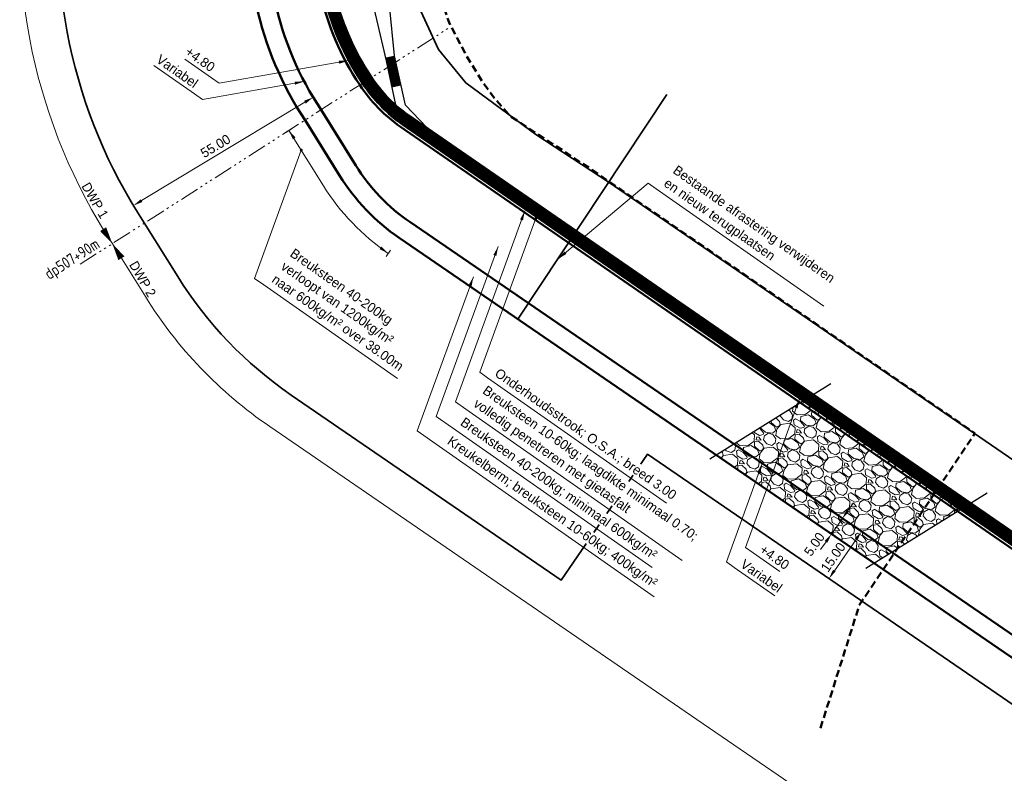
# Model space of a CAD drawing. Header units: metres. Extents: x -128301 to 77274, y 393138 to 412865.
# Tile 2 of 12: x 69750 to 70008, y 407775 to 407972. Entities that reach past the tile are written whole.
import ezdxf
from ezdxf.enums import TextEntityAlignment as Align

# ---------------------------------------------------------------- set-up
doc = ezdxf.new("R2010")
doc.units = ezdxf.units.M
for name, pattern in [('HIDDEN', [0.375, 0.25, -0.125]), ('ONDERHOUDSSTROOK', [28, 8, -20]), ('SECTIEGRENS', [10.5, 5, -1, 0.5, -1, 0.5, -1, 0.5, -1])]:
    doc.linetypes.add(name, pattern=pattern)
doc.layers.add('BS-datatransport_KPN', color=7, linetype='HIDDEN', lineweight=50, true_color=0x69bd45)
for name, color, linetype, lineweight in [('maatvoering-leadr', 7, 'Continuous', 30), ('maatvoering-lin', 7, 'Continuous', 30), ('sn-arcering_kreukelberm', 253, 'Continuous', 0), ('sn-arcering_overlaging', 126, 'Continuous', 9), ('TL-2.5mm Tekst', 7, 'Continuous', 25), ('TM-Glooiing', 4, 'Continuous', 50), ('TM-Invloedsgebied', 1, 'Continuous', 18), ('TM-invloedsgrens', 6, 'SECTIEGRENS', 20), ('TM-Kreukelberm', 43, 'Continuous', 50), ('TM-Maatlijnen', 1, 'Continuous', 13), ('TM-Materiaalscheiding', 3, 'HIDDEN', 35), ('TM-onderhoudsweg', 3, 'Continuous', 35), ('TM-Raster', 41, 'RASTER', 35), ('TM-Werkgrens', 62, 'PBZ-WERKGRENS', 35)]:
    doc.layers.add(name, color=color, linetype=linetype, lineweight=lineweight)
doc.layers.add('sn-arcrand', color=7, linetype='Continuous', plot=False)
doc.styles.add('GM25mm', font='StagCAD.ttf', dxfattribs={"width": 0.96, "height": 2.5})
doc.styles.add('ISO', font='isocp.shx', dxfattribs={"height": 2.5})
doc.styles.add('StagCAD', font='StagCAD.ttf')
doc.linetypes.add('PBZ-WERKGRENS', pattern='A,5.5,-1.05,["O",StagCAD,S=2,R=0,X=0,Y=-1],-3.45', length=10)
doc.linetypes.add('RASTER', pattern='A,3,-2,[200,RASTER,S=0.75,R=0,X=0,Y=0],-2,3', length=10)
doc.dimstyles.new('GM-maatvoering', dxfattribs={"dimtxt": 2.5, "dimasz": 2.5, "dimexe": 1, "dimexo": 0, "dimgap": 1, "dimtad": 1, "dimrnd": 0.001, "dimzin": 1, "dimdsep": 46, "dimtxsty": 'StagCAD', "dimcen": 0.09, "dimclrd": 1, "dimclre": 1, "dimclrt": 7, "dimazin": 0, "dimtfac": 1, "dimtix": 1, "dimtmove": 0, "dimatfit": 3, "dimfxl": 1, "dimfxlon": 1, "dimtvp": 0.83, "dimtolj": 1, "dimtzin": 0, "dimlwd": 15, "dimlwe": 15, "dimarcsym": 0})
doc.dimstyles.new('leader 1_1000', dxfattribs={"dimtxt": 2.5, "dimasz": 3, "dimexe": 0, "dimexo": 0, "dimgap": 1, "dimtad": 1, "dimrnd": 0.001, "dimzin": 1, "dimdsep": 46, "dimtxsty": 'StagCAD', "dimblk1": 'RAD_PIJL', "dimblk2": 'RAD_PIJL', "dimsah": 1, "dimcen": 0.09, "dimse1": 1, "dimse2": 1, "dimclrd": 1, "dimclre": 1, "dimclrt": 7, "dimazin": 0, "dimtfac": 1, "dimtix": 1, "dimtmove": 0, "dimatfit": 0, "dimfxl": 1, "dimtvp": 0.83, "dimtolj": 1, "dimtzin": 0, "dimlwd": 15, "dimarcsym": 0})

# ---------------------------------------------------------------- blocks, each defined once
blk = doc.blocks.new('*U19')
at = {"layer": 'TM-invloedsgrens', "flags": 128}
blk.add_lwpolyline([(-10, 0), (0, 0), (105, 0)], dxfattribs=at)
at = {"layer": 'TM-invloedsgrens', "color": 3, "lineweight": 35, "style": 'ISO', "width": 0.9}
blk.add_attdef('METRSCH-ZL', text='', height=3, dxfattribs=at).set_placement((-3, 0), align=Align.BOTTOM_RIGHT)
blk = doc.blocks.new('ppuntje')
blk.add_lwpolyline([(0, 0, 0, 1.25, 0), (3, 0, 2, 2, 0)], format="xyseb")
blk = doc.blocks.new('*D27')
at = {"layer": 'Defpoints', "color": 0, "transparency": 16777216}
blk.add_point((69970.77, 407837.98), dxfattribs=at)
blk.add_point((69970.77, 407837.98), dxfattribs=at)
at = {"layer": 'maatvoering-lin', "color": 1, "lineweight": 15, "transparency": 16777216}
for p, q in [((69970.77, 407837.98), (69969.95, 407838.55)), ((69963.65, 407827.7), (69969.35, 407835.92)), ((69962.23, 407825.65), (69961.4, 407826.22))]:
    blk.add_line(p, q, dxfattribs=at)
at = {"layer": 'maatvoering-lin', "color": 1, "transparency": 16777216}
blk.add_solid([(69969, 407836.16), (69969.69, 407835.69), (69970.77, 407837.98)], dxfattribs=at)
at = {"layer": 'maatvoering-lin', "color": 7, "transparency": 16777216, "insert": (69963.36, 407831.23), "char_height": 2.5, "attachment_point": 5, "rotation": 55.2667, "style": 'StagCAD', "bg_fill": 3, "box_fill_scale": 1.1, "bg_fill_color": 256, "bg_fill_true_color": 13158600, "bg_fill_transparency": 0}
blk.add_mtext('\\A1;15.00', dxfattribs=at)
at = {"layer": 'Defpoints', "color": 0, "transparency": 16777216}
blk.add_point((69962.23, 407825.65), dxfattribs=at)
at = {"layer": 'maatvoering-lin', "color": 1, "transparency": 16777216}
blk.add_solid([(69963.31, 407827.94), (69963.99, 407827.47), (69962.23, 407825.65)], dxfattribs=at)
blk = doc.blocks.new('RAD_PIJL')
at = {"color": 1, "linetype": 'Continuous'}
blk.add_solid([(-2.828, -0.75), (-2.828, 0.75), (0, 0)], dxfattribs=at)
blk = doc.blocks.new('*D41')
at = {"layer": 'Defpoints', "color": 0, "transparency": 16777216}
for p in [(69965.76, 407841.41), (69965.82, 407841.37)]:
    blk.add_point(p, dxfattribs=at)
at = {"layer": 'maatvoering-lin', "color": 1, "lineweight": 15, "transparency": 16777216}
for p, q in [((69967.2, 407843.46), (69968.63, 407845.5)), ((69965.82, 407841.37), (69964.95, 407841.98)), ((69962.95, 407837.27), (69962.08, 407837.89)), ((69961.46, 407835.26), (69960.03, 407833.22))]:
    blk.add_line(p, q, dxfattribs=at)
at = {"layer": 'maatvoering-lin', "color": 1, "transparency": 16777216}
blk.add_solid([(69966.86, 407843.69), (69967.54, 407843.22), (69965.76, 407841.41)], dxfattribs=at)
at = {"layer": 'maatvoering-lin', "color": 7, "transparency": 16777216, "insert": (69958.42, 407834.64), "char_height": 2.5, "attachment_point": 5, "rotation": 55.0001, "style": 'StagCAD', "bg_fill": 3, "box_fill_scale": 1.1, "bg_fill_color": 256, "bg_fill_true_color": 13158600, "bg_fill_transparency": 0}
blk.add_mtext('\\A1;5.00', dxfattribs=at)
at = {"layer": 'Defpoints', "color": 0, "transparency": 16777216}
blk.add_point((69962.95, 407837.27), dxfattribs=at)
at = {"layer": 'maatvoering-lin', "color": 1, "lineweight": 15, "transparency": 16777216}
blk.add_line((69962.9, 407837.31), (69965.76, 407841.41), dxfattribs=at)
at = {"layer": 'maatvoering-lin', "color": 1, "transparency": 16777216}
blk.add_solid([(69961.12, 407835.5), (69961.8, 407835.03), (69962.9, 407837.31)], dxfattribs=at)
blk = doc.blocks.new('*D43')
at = {"layer": 'Defpoints', "color": 0, "transparency": 16777216}
for p in [(69827.01, 407951.79), (69827.01, 407951.79), (69779.9, 407923.41)]:
    blk.add_point(p, dxfattribs=at)
at = {"layer": 'maatvoering-lin', "color": 1, "lineweight": 15, "transparency": 16777216}
for p, q in [((69827.01, 407951.79), (69826.49, 407952.65)), ((69782.04, 407924.7), (69824.87, 407950.5)), ((69779.9, 407923.41), (69779.38, 407924.27))]:
    blk.add_line(p, q, dxfattribs=at)
at = {"layer": 'maatvoering-lin', "color": 1, "transparency": 16777216}
for points in [[(69824.65, 407950.86), (69825.08, 407950.14), (69827.01, 407951.79)], [(69781.83, 407925.06), (69782.26, 407924.34), (69779.9, 407923.41)]]:
    blk.add_solid(points, dxfattribs=at)
at = {"layer": 'maatvoering-lin', "color": 7, "transparency": 16777216, "insert": (69801.42, 407939), "char_height": 2.5, "attachment_point": 5, "rotation": 31.0674, "style": 'StagCAD', "bg_fill": 3, "box_fill_scale": 1.1, "bg_fill_color": 256, "bg_fill_true_color": 13158600, "bg_fill_transparency": 0}
blk.add_mtext('\\A1;55.00', dxfattribs=at)

msp = doc.modelspace()

# ---------------------------------------------------------------- hatches: boundary and pattern name
at = {"layer": 'sn-arcering_kreukelberm'}
h = msp.add_hatch(dxfattribs=at)
h.set_pattern_fill('GRAVEL', color=256, scale=0.3, style=0)
h.set_pattern_definition([(193.01279, (69619.07284, 407570.60876), (-89.2713806, -21.2122276), [1.02516, -101.49145]), (149.96974, (69618.074, 407570.37792), (79.2739156, -46.20589039), [1.75921, -174.16215]), (97.51045, (69616.55094, 407571.25834), (14.34220892, -112.3678488), [1.24044, -122.80417]), (232.27369, (69613.02392, 407571.4024), (93.6549875, 120.4681191), [1.60201, -158.59931]), (257.83365, (69612.04367, 407570.1353), (21.23813645, 96.75652516), [1.5709, -155.51942]), (322.27369, (69611.7126, 407568.5997), (-120.4681191, 93.6549875), [1.60201, -158.59931]), (2.69424, (69612.9797, 407567.61943), (-124.85172596, -5.600904), [2.11858, -209.73935]), (37.25533, (69615.09593, 407567.719), (139.84792384, 106.72808158), [2.00016, -198.01577]), (86.429566, (69616.68795, 407568.92985), (6.88297315, 116.11042107), [1.60744, -159.13664]), (140.23636, (69616.78806, 407570.53417), (64.2906719, -54.3191155), [1.83514, -89.92181]), (187.39744, (69615.3774, 407571.70796), (-122.98043982, -16.21349502), [2.37323, -234.95032]), (103.81407, (69619.1597, 407567.01304), (-17.4696554, 68.0461986), [0.81001, -80.1917]), (136.46923, (69618.96632, 407567.79963), (72.40389663, -69.30235893), [1.54105, -152.56392]), (190, (69617.849, 407568.861), (-4.37065, -6.24194), [1.07763, -9.69868]), (168.1986, (69617.9366, 407569.916), (39.9509978, -9.369385), [0.58032, -57.45187]), (256.8014, (69617.3685, 407570.0347), (6.8700188, 23.096468), [0.8207, -40.21426]), (355.96376, (69617.1812, 407569.2357), (27.4671206, -0.6280802), [1.33296, -43.09889]), (126.56505, (69618.5108, 407569.1418), (8.113225, -14.983243), [0.96386, -23.1327]), (341.38954, (69613.7482, 407572.56966), (75.5313431, -24.9807087), [1.35026, -133.67648]), (35.34618, (69615.0279, 407572.13875), (-73.0449312, -51.17871457), [1.1328, -112.14665]), (258.1986, (69619.3849, 407570.3902), (9.369385, 39.9509978), [1.16064, -56.87155]), (308.61046, (69619.14756, 407569.2541), (-49.30742844, 62.43234018), [1.35026, -133.67648]), (304.44395, (69611.0384, 407568.6997), (-22.468388, 34.3371394), [1.30211, -63.8032]), (259.77514, (69611.7749, 407567.62584), (16.86748396, 90.5145866), [1.09102, -108.01078]), (31.8014, (69615.0767, 407564.1046), (34.3371394, 22.468388), [1.16064, -56.87155]), (342.35402, (69616.0631, 407564.7162), (-98.6278113, 31.85072747), [1.27735, -126.45713]), (34.44395, (69612.01815, 407566.2462), (-34.3371394, -22.468388), [0.65105, -64.45426]), (66.30993, (69614.7022, 407564.3668), (11.240671, 29.3384068), [0.38854, -38.46598]), (130.96376, (69614.8583, 407564.7226), (14.355163, -19.353896), [1.5709, -29.84716]), (151.00901, (69613.82844, 407565.90885), (66.79003822, -37.46458587), [1.4558, -144.124095]), (268.69007, (69616.7878, 407568.6739), (2.499366, 16.85453), [1.09897, -26.37533]), (318.15723, (69616.76267, 407567.5752), (97.37165093, -86.78496871), [1.91867, -189.94803]), (25.9454, (69618.19204, 407566.2953), (-55.5623214, -26.2109603), [0.78452, -77.66818]), (55, (69618.8975, 407566.6385), (-1.87129, 10.61259), [0.4572, -7.1628]), (85.25644, (69613.8347, 407566.1835), (-5.6268128, -61.1761798), [1.0586, -104.80182]), (13.01279, (69613.92227, 407567.2385), (89.2713806, 21.2122276), [2.05033, -100.46629]), (325, (69615.92, 407567.7), (10.61259, 1.87129), [1.9812, -5.6388]), (290.30485, (69617.54285, 407566.5638), (31.8248187, -87.40009448), [1.20483, -119.27795]), (219.0546, (69617.9609, 407565.4338), (-23.7245484, -20.5971019), [1.10949, -54.36495]), (172.645975, (69617.09938, 407564.7348), (-162.30335742, 20.6230107), [1.806435, -178.83739]), (140.42608, (69615.3078, 407564.96602), (-76.77454906, 63.06042036), [1.91109, -189.19754])])
h.paths.add_polyline_path([(69995.953, 407843.28), (69954.672, 407871.758), (69932.618, 407858.056), (69974.049, 407829.671)])
at = {"layer": 'sn-arcering_overlaging'}
h = msp.add_hatch(dxfattribs=at)
h.set_pattern_fill('NATUURST', color=256, scale=0.7, angle=-45, style=0, pattern_type=2)
h.set_pattern_definition([(280, (69601.242, 407941.536), (8.10919, -5.67812), [0.35, -0.35, 0.7, -5.6]), (280, (69601.1, 407944.354), (8.10919, -5.67812), [1.75, -5.25]), (280, (69601.384, 407944.76), (8.10919, -5.67812), [1.75, -5.25]), (280, (69603.6544, 407941.9614), (8.10919, -5.67812), [0.35, -6.65]), (280, (69603.736, 407945.53), (8.10919, -5.67812), [1.05, -5.95]), (280, (69604.081, 407945.5906), (8.10919, -5.67812), [1.05, -5.95]), (280, (69605.155, 407941.515), (8.10919, -5.67812), [2.1, -4.9]), (280, (69605.4386, 407941.9206), (8.10919, -5.67812), [2.1, -4.9]), (280, (69605.824, 407943.7656), (8.10919, -5.67812), [0.7, -6.3]), (280, (69606.2296, 407943.482), (8.10919, -5.67812), [0.35, -6.65]), (280, (69606.372, 407946.7054), (8.10919, -5.67812), [0.35, -0.35, 0.35, -5.95]), (10, (69604.993, 407946.462), (5.67812, 8.10919), [1.05, -5.95]), (10, (69602.641, 407945.692), (5.67812, 8.10919), [0.35, -0.7, 0.35, -0.7, 1.4, -3.5]), (10, (69606.899, 407945.732), (5.67812, 8.10919), [0.35, -6.65]), (10, (69603.979, 407944.151), (5.67812, 8.10919), [0.35, -6.65]), (10, (69605.763, 407944.11), (5.67812, 8.10919), [0.35, -6.65]), (10, (69602.0934, 407942.752), (5.67812, 8.10919), [0.7, -6.3]), (10, (69601.8095, 407942.347), (5.67812, 8.10919), [1.05, -5.95]), (10, (69606.0064, 407942.7315), (5.67812, 8.10919), [0.7, -0.35, 0.7, -5.25]), (10, (69603.999, 407942.022), (5.67812, 8.10919), [1.4, -5.6]), (10, (69604.06, 407941.6775), (5.67812, 8.10919), [0.7, -6.3]), (10, (69601.769, 407940.563), (5.67812, 8.10919), [1.4, -5.6]), (10, (69601.8294, 407940.218), (5.67812, 8.10919), [1.05, -5.95]), (325, (69601.688, 407943.0363), (6.893654, 1.21554), [0.49497, -9.40452]), (325, (69603.5937, 407942.306), (6.893654, 1.21554), [0.49497, -9.40452]), (325, (69604.7493, 407941.799), (6.893654, 1.21554), [0.49497, -9.40452]), (325, (69604.5878, 407946.746), (6.893654, 1.21554), [0.49497, -9.40452]), (325, (69606.088, 407946.3), (6.893654, 1.21554), [0.49497, -9.40452]), (325, (69602.8435, 407942.529), (6.893654, 1.21554), [0.98995, -8.90955]), (325, (69607.446, 407942.63), (6.893654, 1.21554), [0.98995, -8.90955]), (55, (69600.836, 407941.82), (-1.21554, 6.893654), [0.98995, -8.90955]), (55, (69601.2417, 407941.536), (-1.21554, 6.893654), [0.98995, -8.90955]), (55, (69603.1474, 407940.806), (-1.21554, 6.893654), [0.98995, -8.90955]), (55, (69605.378, 407942.2653), (-1.21554, 6.893654), [0.98995, -8.90955]), (55, (69605.4386, 407941.9206), (-1.21554, 6.893654), [0.98995, -8.90955]), (55, (69603.1274, 407942.9347), (-1.21554, 6.893654), [1.48492, -8.41457]), (55, (69603.208, 407940.461), (-1.21554, 6.893654), [1.48492, -8.41457]), (55, (69602.7827, 407942.874), (-1.21554, 6.893654), [1.9799, -7.9196]), (55, (69606.372, 407946.7054), (-1.21554, 6.893654), [1.9799, -7.9196]), (55, (69606.0273, 407946.6446), (-1.21554, 6.893654), [1.9799, -7.9196]), (55, (69602.2965, 407945.6314), (-1.21554, 6.893654), [0.49497, -9.40452]), (55, (69604.02, 407945.9352), (-1.21554, 6.893654), [0.49497, -9.40452]), (306.56505, (69601.3024, 407941.1913), (1.215537, -6.893654), [0.78262, -14.86985]), (306.56505, (69603.1274, 407942.9347), (1.215537, -6.893654), [0.78262, -14.86985]), (306.56505, (69602.8635, 407940.4003), (1.215537, -6.893654), [1.56525, -14.08723]), (306.56505, (69603.2082, 407940.461), (1.215537, -6.893654), [1.56525, -14.08723]), (343.43495, (69606.2903, 407943.137), (6.893654, 1.215537), [0.7826, -7.826, 1.5652, -5.478676]), (343.43495, (69602.925, 407946.0976), (6.893654, 1.215537), [0.78262, -14.86985]), (343.43495, (69600.35, 407944.5773), (6.893654, 1.215537), [0.78262, -14.86985]), (343.43495, (69602.986, 407945.753), (6.893654, 1.215537), [0.78262, -14.86985]), (343.43495, (69606.6958, 407942.853), (6.893654, 1.215537), [0.78262, -14.86985]), (343.43495, (69606.2903, 407943.137), (6.893654, 1.215537), [0.78262, -14.86985]), (343.43495, (69604.3238, 407944.2118), (6.893654, 1.215537), [1.56525, -14.08723]), (343.43495, (69604.263, 407944.5565), (6.893654, 1.215537), [1.56525, -14.08723]), (36.56505, (69604.0807, 407945.5906), (6.893654, 1.215537), [0.78262, -14.86985]), (36.56505, (69601.0393, 407944.699), (6.893654, 1.215537), [1.56525, -14.08723]), (36.56505, (69601.384, 407944.7597), (6.893654, 1.215537), [1.56525, -14.08723]), (73.43495, (69606.108, 407944.171), (-1.215537, 6.893654), [1.56525, -14.08723]), (73.43495, (69606.2296, 407943.4817), (-1.215537, 6.893654), [2.34787, -13.3046]), (325, (69600.3147, 407944.7775), (1.254698, 1.791895), [1.09375, -0.546875])])
h.paths.add_polyline_path([(69996.648, 407843.712), (69955.367, 407872.19), (69954.672, 407871.758), (69995.953, 407843.28)])

# ---------------------------------------------------------------- linework, layer by layer
at = {"layer": 'maatvoering-lin', "color": 1, "lineweight": 15}
for p, q in [((69821.521, 407943.641), (69819.837, 407942.561)), ((69847.28, 407911.675), (69846.152, 407910.024))]:
    msp.add_line(p, q, dxfattribs=at)
msp.add_lwpolyline([(69846.716, 407910.85, -0.1035835), (69829.706, 407928.615), (69820.679, 407943.101)], format="xyb", dxfattribs=at)
at = {"layer": 'maatvoering-lin', "color": 1}
for points in [[(69822.392, 407941.233), (69821.693, 407940.778), (69820.679, 407943.101)], [(69844.926, 407912.644), (69844.441, 407911.966), (69846.716, 407910.85)]]:
    msp.add_solid(points, dxfattribs=at)
at = {"layer": 'sn-arcrand'}
for points in [[(69930.975, 407857.035), (69962.735, 407876.768)], [(69971.933, 407828.357), (70003.692, 407848.089)]]:
    msp.add_lwpolyline(points, dxfattribs=at)
at = {"layer": 'TM-Glooiing'}
for points in [[(70099.854, 407749.539), (69852.368, 407919.099), (69852.368, 407919.099, -0.1035835), (69838.193, 407933.904), (69829.097, 407948.5, -0.1895051), (69816.184, 408007.708, -0.0546874), (69824.755, 408038.784, -0.0574864), (69891.254, 408162.493), (69999.115, 408317.455, 0.0162776), (70003.351, 408324.069), (70007.214, 408330.534, -0.0176811), (70011.114, 408336.548), (70047.44, 408387.813)], [(70006.839, 408295.822), (70006.173, 408296.168, -0.0878983), (69998.716, 408286.738), (69988.166, 408277.751, 0.0643733), (69979.595, 408268.301), (69901.152, 408155.603, 0.0574864), (69835.962, 408034.329, 0.0546874), (69828.091, 408005.788, 0.1903496), (69839.25, 407955.015, 0.0927691), (69849.954, 407943.998), (70902.287, 407218.042, 0.4488935), (71135.633, 407275.142), (71222.781, 407439.734), (71222.119, 407440.084)]]:
    msp.add_lwpolyline(points, format="xyb", dxfattribs=at)
at = {"layer": 'TM-Invloedsgebied'}
msp.add_lwpolyline([(69996.759, 408428.716), (69957.983, 408373.993, 0.0180004), (69951.461, 408363.949, 0.0006973), (69947.505, 408357.328, -0.0156861), (69945.629, 408354.392), (69837.905, 408199.627, 0.0574864), (69764.353, 408062.796, 0.0546874), (69752.013, 408018.053, 0.1871205), (69774.298, 407913.535), (69783.027, 407899.528, 0.1035835), (69815.63, 407865.477), (69927.641, 407788.735), (70063.033, 407695.974, -0.0081514)], format="xyb", dxfattribs=at)
at = {"layer": 'TM-Kreukelberm', "flags": 128}
msp.add_lwpolyline([(70097.022, 407745.419), (69849.542, 407914.975, -0.1035835), (69833.949, 407931.26), (69824.889, 407945.8, -0.1892406), (69811.248, 408008.503, -0.0546874), (69820.109, 408040.631, -0.0574864), (69887.15, 408165.35), (69994.989, 408320.28, 0.0163147), (69999.055, 408326.627, -0.0006973), (70002.925, 408333.104, -0.0177157), (70007.026, 408339.427), (70045.563, 408393.813)], format="xyb", dxfattribs=at)
at = {"layer": 'TM-Materiaalscheiding', "linetype": 'Continuous', "lineweight": 25}
for points in [[(69856.636, 407943.945), (69856.824, 407943.875), (69851.226, 407949.689), (69848.323, 407962.682), (69847.005, 407975.892), (69845.293, 407979.777), (69839.646, 407992.081), (69834.955, 408003.776), (69832.964, 408011.481)], [(69831.566, 408003.675), (69838.049, 407988.14), (69842.116, 407978.586), (69843.623, 407972.164), (69846.195, 407961.342), (69848.622, 407949.851)]]:
    msp.add_lwpolyline(points, dxfattribs=at)
at = {"layer": 'TM-onderhoudsweg'}
msp.add_lwpolyline([(70006.839, 408295.822, -0.088549), (69999.208, 408286.173), (69988.652, 408277.18, 0.0643733), (69980.211, 408267.873), (69901.767, 408155.175, 0.0574864), (69836.659, 408034.052, 0.0546874), (69828.831, 408005.669, 0.1903674), (69839.875, 407955.43, 0.0927691), (69850.387, 407944.611), (70902.713, 407218.659, 0.4488935), (71134.971, 407275.493), (71222.119, 407440.084)], format="xyb", dxfattribs=at)
at = {"layer": 'TM-onderhoudsweg', "linetype": 'ONDERHOUDSSTROOK', "const_width": 3, "flags": 128}
msp.add_lwpolyline([(69999.01, 408284.033), (69990.52, 408276.8, 0.0634403), (69982.171, 408268.063), (69902.998, 408154.318, 0.0574864), (69838.053, 408033.498, 0.0546874), (69830.312, 408005.43, 0.1904233), (69841.128, 407956.255, 0.0927886), (69851.259, 407945.832), (70903.565, 407219.894, 0.4488907), (71133.644, 407276.193), (71220.794, 407440.786, 0.1548687), (71222.253, 407448.821), (71220.22, 407464.664)], format="xyb", dxfattribs=at)
at = {"layer": 'TM-onderhoudsweg', "flags": 128}
msp.add_lwpolyline([(70001.63, 408282.179, 0.6225669), (69999.983, 408282.891), (69990.597, 408274.896, 0.0643733), (69982.673, 408266.159), (69904.23, 408153.461, 0.0574864), (69839.447, 408032.944, 0.0546874), (69831.793, 408005.191, 0.1904428), (69842.374, 407957.089, 0.0927691), (69852.117, 407947.062), (70904.417, 407221.129, 0.4488907), (71132.319, 407276.895), (71219.468, 407441.488, 0.1548687), (71220.765, 407448.631), (71218.732, 407464.473, 0.7316656), (71216.857, 407464.814)], format="xyb", dxfattribs=at)
at = {"layer": 'TM-onderhoudsweg', "linetype": 'ONDERHOUDSSTROOK', "const_width": 2.4, "flags": 128}
msp.add_lwpolyline([(69848.893, 407954.626), (69847.148, 407962.434)], dxfattribs=at)
at = {"layer": 'TM-Raster', "flags": 128}
msp.add_lwpolyline([(69880.695, 407893.631), (69919.775, 407952.511)], dxfattribs=at)
at = {"layer": 'TM-Werkgrens', "flags": 128}
msp.add_lwpolyline([(71162.257, 407390.857), (71189.136, 407430.916), (71205.603, 407455.512), (71223.742, 407490.917), (71225.247, 407494.8), (71224.71, 407500.066), (71222.979, 407503.974), (71217.31, 407510.048), (71217.529, 407510.609), (71252.771, 407496.875), (71252.267, 407495.582), (71243.852, 407497.303), (71237.968, 407496.113), (71233.786, 407493.15), (71230.141, 407487.746), (71223.434, 407475.09, 0.1549574), (71222.243, 407468.539), (71224.733, 407449.14, -0.0308563), (71224.863, 407447.171), (71227.491, 407451.635), (71238.276, 407460.665), (71249.645, 407466.861), (71265.163, 407470.161), (71279.878, 407469.053), (71288.945, 407465.991), (71303.724, 407461.174), (71312.121, 407457.345), (71337.348, 407444.303), (71382.762, 407421.927), (71427.006, 407400.583), (71472.454, 407377.933), (71516.14, 407355.093), (71542.827, 407340.616), (71521.792, 407301.134), (71507.701, 407308.724), (71269.273, 407435.286, 0.0301995), (71268.444, 407435.119, 0.0219435), (71264.081, 407433.817, 0.0262777), (71250.855, 407429.133, 0.0601679), (71247.862, 407427.306, 0.0981375), (71247.341, 407426.678), (71164.2, 407260.287, -0.2267265), (71031.368, 407160.654, -0.0817916), (70975.038, 407159.16, -0.0629398), (70920.372, 407173.632, -0.0559891), (70871.38, 407199.857), (70801.436, 407248.109, 0.0126353), (70794.305, 407252.718, -0.0009661), (70786.337, 407257.609, -0.0146734), (70777.819, 407263.212), (70634.957, 407364.235, 0.0239895), (70629.281, 407367.784, 0.0007221), (70622.144, 407371.772, -0.0228784), (70613.956, 407376.835), (70470.149, 407476.658, 0.001133), (70462.893, 407481.667, 0.0003141), (70455.579, 407486.685, -0.0005047), (70448.227, 407491.734), (70304.075, 407590.993, -0.0058025), (70290.507, 407600.614, 0.000797), (70277.368, 407610.13, 0.0073842), (70264.415, 407619.191), (70119.333, 407717.058, -0.0094545), (70109.503, 407724.005, -0.0006019), (70100.256, 407730.823, 0.0082153), (70091.358, 407737.178), (69914.654, 407858.243), (69892.046, 407825.245), (69821.282, 407873.727, -0.1035835), (69791.514, 407904.816), (69782.724, 407918.922, -0.1873365), (69761.886, 408016.464, -0.003665), (69762.381, 408019.396), (69801.773, 408012.45, -0.0510093), (69810.816, 408044.325, -0.0574864), (69878.942, 408171.062), (69986.765, 408325.969, 0.0162489), (69990.464, 408331.744, -0.0006973), (69994.348, 408338.245, -0.0177781), (69998.851, 408345.186), (70039.22, 408402.158), (70048.401, 408404.989), (70044.827, 408416.578), (70030.394, 408462.62), (70037.911, 408464.913), (70052.276, 408418.473), (70059.591, 408395.348), (70060.963, 408384.974), (70060.221, 408375.153), (70057.15, 408365.127), (70052.79, 408357.697), (70046.177, 408348.288), (70029.723, 408325.097), (70019.981, 408310.112), (70011.473, 408293.427), (70005.572, 408277.296), (70001.635, 408267.689), (69993.517, 408252.307), (69978.975, 408230.661), (69967.754, 408214.831), (69938.801, 408173.476), (69909.99, 408131.875), (69884.923, 408089.804), (69863.007, 408045.362), (69854.218, 408024.876), (69851.102, 408014.575), (69849.557, 408001.343), (69851.075, 407986.063), (69853.748, 407977.665), (69859.861, 407964.34), (69867.019, 407955.573), (69885.415, 407942.012), (69904.614, 407929.44), (69946.753, 407900.575), (69991.178, 407869.925), (70033.254, 407841.125), (70073.065, 407813.511), (70114.251, 407785.485), (70131.1, 407773.592), (70170.261, 407746.414), (70208.121, 407720.722), (70247.489, 407693.283), (70288.264, 407665.229), (70327.308, 407638.245), (70376.081, 407604.565), (70415.939, 407577.232), (70456.537, 407549.108), (70496.793, 407521.158), (70536.244, 407494.221), (70576.224, 407466.686), (70615.991, 407438.805), (70640.71, 407422.189), (70680.973, 407394.664), (70720.325, 407367.491), (70759.705, 407339.951), (70800.978, 407311.7), (70842.752, 407282.487), (70882.687, 407254.819), (70912.77, 407234.704), (70912.824, 407234.755), (70920.975, 407229.263), (70923.516, 407227.656), (70936.68, 407221.181), (70939.889, 407219.867), (70948.979, 407216.938), (70961.662, 407214.253), (70977.057, 407212.017), (70983.254, 407211.56), (71006.489, 407212.832), (71028.171, 407217.78), (71048.638, 407226.263), (71067.745, 407238.417), (71084.674, 407252.826), (71096.237, 407268.246), (71097.042, 407269.69)], format="xyb", dxfattribs=at)

# ---------------------------------------------------------------- block references
at = {"layer": 'TM-invloedsgrens', "rotation": 32.65900471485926}
msp.add_blockref('*U19', (69774.37, 407913.418), dxfattribs=at).add_auto_attribs({'METRSCH-ZL': 'dp507+90m'})
at = {"layer": 'TM-Maatlijnen', "xscale": 1.5, "yscale": 1.5, "zscale": 1.5}
for rotation in [122.4093719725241, 301.9404609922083]:
    msp.add_blockref('ppuntje', (69774.37, 407913.418), dxfattribs=dict(at, rotation=rotation))

# ---------------------------------------------------------------- texts
at = {"layer": 'TL-2.5mm Tekst', "style": 'GM25mm', "width": 0.96}
msp.add_text('DWP 1', height=2.5, rotation=300.31857, dxfattribs=at).set_placement((69770.674, 407919.35), align=Align.BOTTOM_RIGHT)
msp.add_text('DWP 2', height=2.5, rotation=300.26047, dxfattribs=at).set_placement((69778.037, 407907.535), align=Align.BOTTOM_LEFT)

# ---------------------------------------------------------------- leaders
at = {"layer": 'maatvoering-leadr', "annotation_type": 0, "has_hookline": 1, "hookline_direction": 1, "text_width": 7.5, "horizontal_direction": (0.819152, -0.573576, 0)}
msp.add_leader([(69836.265, 407961.415), (69802.418, 407955.447), (69800.37, 407956.881)], dimstyle='GM-maatvoering', override={"dimscale": 0, "dimgap": 1, "dimtad": 1}, dxfattribs=at)

# ---------------------------------------------------------------- next in the draw order: texts
at = {"layer": 'maatvoering-leadr', "color": 7, "insert": (69800.124, 407958.273), "char_height": 2.5, "attachment_point": 9, "rotation": 325, "style": 'StagCAD', "bg_fill": 3, "box_fill_scale": 1.2, "bg_fill_color": 256, "bg_fill_transparency": 0}
msp.add_mtext('\\A1;+4.80', dxfattribs=at)

# ---------------------------------------------------------------- next in the draw order: dimensions: what is measured, and where the dimension line sits
at = {"layer": 'maatvoering-lin'}
for base, p1, p2, angle, picture, middle in [((69827.008, 407951.79), (69779.901, 407923.41), (69827.008, 407951.79), 31.06742, '*D43', (69802.579, 407937.073)), ((69970.772, 407837.977), (69962.225, 407825.65), (69970.772, 407837.977), 55.26666, '*D27', (69965.205, 407829.947))]:
    dim = msp.add_linear_dim(base=base, p1=p1, p2=p2, angle=angle, dimstyle='GM-maatvoering', override={"dimtmove": 1, "dimtfill": 1}, dxfattribs=at)
    dim.commit()
    dim.dimension.update_dxf_attribs({"geometry": picture, "text_midpoint": middle, "dimtype": 161})

# ---------------------------------------------------------------- next in the draw order: dimensions: what is measured, and where the dimension line sits
dim = msp.add_linear_dim(base=(69965.765, 407841.408), p1=(69962.954, 407837.272), p2=(69965.822, 407841.368), angle=55.00012, dimstyle='GM-maatvoering', override={"dimtmove": 1, "dimtfill": 1}, dxfattribs=at)
dim.commit()
dim.dimension.update_dxf_attribs({"geometry": '*D41', "text_midpoint": (69960.262, 407833.35), "dimtype": 161})

# ---------------------------------------------------------------- next in the draw order: leaders
at = {"layer": 'maatvoering-leadr', "annotation_type": 0, "has_hookline": 1, "horizontal_direction": (0.819152, -0.573576, 0)}
for points, dimstyle, override, hookline_direction, text_width in [([(69824.669, 407955.938), (69797.977, 407951.232), (69795.929, 407952.666)], 'GM-maatvoering', {"dimscale": 0, "dimgap": 1, "dimtad": 1}, 1, 12), ([(69823.896, 407937.938), (69811.663, 407904.326), (69814.12, 407902.605)], 'leader 1_1000', {"dimldrblk": 'DotSmall'}, 0, 41.75)]:
    msp.add_leader(points, dimstyle=dimstyle, override=override, dxfattribs=dict(at, hookline_direction=hookline_direction, text_width=text_width))

# ---------------------------------------------------------------- next in the draw order: linework, layer by layer
at = {"layer": 'BS-datatransport_KPN', "ltscale": 7.5, "flags": 128}
msp.add_lwpolyline([(69960.015, 407786.457), (69970.193, 407818.689), (70000.513, 407863.752), (69899.639, 407933.141), (69878.582, 407946.919), (69874.762, 407951.251), (69871.489, 407955.689), (69867.248, 407962.563), (69862.669, 407971.365), (69860.297, 407978.089), (69856.49, 407992.472), (69855.802, 407999.998), (69855.717, 408015.37), (69858.622, 408030.998), (69850.503, 408032.193), (69853.92, 408043.447), (69857.167, 408050.706), (69862.808, 408062.235), (69870.5, 408077.692), (69881.194, 408098.922), (69894.355, 408120.528), (69903.941, 408136.308), (69908.214, 408142.969), (69918.128, 408157.146), (69933.184, 408178.53), (69944.735, 408194.642), (69954.564, 408208.904), (69967.127, 408226.582), (69983.982, 408251.152), (69988.597, 408270.025), (69992.364, 408284.934), (70000.996, 408299.964), (70006.465, 408308.589), (70015.54, 408322.478), (70022.462, 408331.531), (70032.12, 408345.365), (70043.928, 408361.571), (70045.637, 408364.56), (70046.834, 408368.061), (70047.774, 408370.538), (70048.372, 408375.747), (70048.372, 408380.7), (70041.193, 408405.552), (70023.288, 408461.576)], dxfattribs=at)

# ---------------------------------------------------------------- next in the draw order: texts
at = {"layer": 'maatvoering-leadr', "color": 7, "insert": (69795.683, 407954.058), "char_height": 2.5, "attachment_point": 9, "rotation": 325, "style": 'StagCAD', "bg_fill": 3, "box_fill_scale": 1.2, "bg_fill_color": 256, "bg_fill_transparency": 0}
msp.add_mtext('\\A1;Variabel', dxfattribs=at)

# ---------------------------------------------------------------- next in the draw order: leaders
at = {"layer": 'maatvoering-leadr', "annotation_type": 0, "has_hookline": 1, "hookline_direction": 0, "text_width": 7.5, "horizontal_direction": (0.819152, -0.573576, 0)}
msp.add_leader([(69954.487, 407872.727), (69940.326, 407833.82), (69942.374, 407832.386)], dimstyle='GM-maatvoering', override={"dimscale": 0, "dimgap": 1, "dimtad": 1}, dxfattribs=at)

# ---------------------------------------------------------------- next in the draw order: texts
at = {"layer": 'maatvoering-leadr', "color": 7, "char_height": 2.5, "attachment_point": 7, "rotation": 325, "style": 'StagCAD', "bg_fill": 3, "box_fill_scale": 1.2, "bg_fill_color": 256, "bg_fill_transparency": 0}
for s, insert in [('\\A1;Onderhoudsstrook; O.S.A.; breed 3.00', (69874.139, 407878.51)), ('\\A1;+4.80', (69943.767, 407832.632))]:
    msp.add_mtext(s, dxfattribs=dict(at, insert=insert))

# ---------------------------------------------------------------- next in the draw order: leaders
at = {"layer": 'maatvoering-leadr', "annotation_type": 0, "has_hookline": 1, "hookline_direction": 0, "horizontal_direction": (0.819152, -0.573576, 0)}
for points, text_width in [([(69886.098, 407922.01), (69870.698, 407879.699), (69872.746, 407878.265)], 56.25), ([(69944.735, 407855.816), (69935.335, 407829.99), (69937.383, 407828.556)], 12)]:
    msp.add_leader(points, dimstyle='GM-maatvoering', override={"dimscale": 0, "dimgap": 1, "dimtad": 1}, dxfattribs=dict(at, text_width=text_width))

# ---------------------------------------------------------------- next in the draw order: texts
at = {"layer": 'maatvoering-leadr', "color": 7, "char_height": 2.5, "attachment_point": 7, "rotation": 325, "style": 'StagCAD', "bg_fill": 3, "box_fill_scale": 1.2, "bg_fill_color": 256, "bg_fill_transparency": 0}
for s, insert in [('\\A1;Breuksteen 10-60kg; laagdikte minimaal 0.70;\\Pvolledig penetreren met gietasfalt', (69868.403, 407870.319)), ('\\A1;Variabel', (69938.776, 407828.802))]:
    msp.add_mtext(s, dxfattribs=dict(at, insert=insert))

# ---------------------------------------------------------------- next in the draw order: leaders
at = {"layer": 'maatvoering-leadr', "annotation_type": 0, "has_hookline": 1, "hookline_direction": 0, "text_width": 68.25, "horizontal_direction": (0.819152, -0.573576, 0)}
msp.add_leader([(69882.495, 407921.993), (69864.291, 407871.977), (69867.01, 407870.073)], dimstyle='GM-maatvoering', override={"dimscale": 0, "dimgap": 1, "dimtad": 1}, dxfattribs=at)

# ---------------------------------------------------------------- next in the draw order: texts
at = {"layer": 'maatvoering-leadr', "color": 7, "insert": (69864.961, 407865.404), "char_height": 2.5, "attachment_point": 7, "rotation": 325, "style": 'StagCAD', "bg_fill": 3, "box_fill_scale": 1.2, "bg_fill_color": 256, "bg_fill_transparency": 0}
msp.add_mtext('\\A1;Breuksteen 40-200kg; minimaal 600kg/m²', dxfattribs=at)

# ---------------------------------------------------------------- next in the draw order: leaders
at = {"layer": 'maatvoering-leadr', "annotation_type": 0, "has_hookline": 1, "hookline_direction": 0, "text_width": 62.875, "horizontal_direction": (0.819152, -0.573576, 0)}
msp.add_leader([(69875.509, 407912.683), (69859.3, 407868.147), (69863.569, 407865.158)], dimstyle='GM-maatvoering', override={"dimscale": 0, "dimgap": 1, "dimtad": 1}, dxfattribs=at)

# ---------------------------------------------------------------- next in the draw order: texts
at = {"layer": 'maatvoering-leadr', "color": 7, "insert": (69861.52, 407860.489), "char_height": 2.5, "attachment_point": 7, "rotation": 325, "style": 'StagCAD', "bg_fill": 3, "box_fill_scale": 1.2, "bg_fill_color": 256, "bg_fill_transparency": 0}
msp.add_mtext('\\A1;Kreukelberm; breuksteen 10-60kg; 400kg/m²', dxfattribs=at)

# ---------------------------------------------------------------- next in the draw order: leaders
at = {"layer": 'maatvoering-leadr', "annotation_type": 0, "has_hookline": 1, "hookline_direction": 0, "text_width": 67.75, "horizontal_direction": (0.819152, -0.573576, 0)}
msp.add_leader([(69869.017, 407904.729), (69854.309, 407864.317), (69860.127, 407860.243)], dimstyle='GM-maatvoering', override={"dimscale": 0, "dimgap": 1, "dimtad": 1}, dxfattribs=at)

# ---------------------------------------------------------------- next in the draw order: texts
at = {"layer": 'maatvoering-leadr', "color": 7, "char_height": 2.5, "attachment_point": 7, "rotation": 325, "style": 'StagCAD', "bg_fill": 3, "box_fill_scale": 1.2, "bg_fill_color": 256, "bg_fill_transparency": 0}
for s, insert in [('\\A1;Bestaande afrastering verwijderen \\Pen nieuw terugplaatsen ', (69918.296, 407928.069)), ('\\A1;Breuksteen 40-200kg\\Pverloopt van 1200kg/m²\\Pnaar 600kg/m² over 38.00m', (69815.513, 407902.851))]:
    msp.add_mtext(s, dxfattribs=dict(at, insert=insert))

# ---------------------------------------------------------------- next in the draw order: leaders
at = {"layer": 'maatvoering-leadr', "annotation_type": 0, "has_hookline": 1, "hookline_direction": 0, "text_width": 52.75, "horizontal_direction": (0.819152, -0.573576, 0)}
msp.add_leader([(69891.244, 407909.445), (69914.855, 407929.257), (69916.903, 407927.823)], dimstyle='GM-maatvoering', override={"dimscale": 0, "dimgap": 1, "dimtad": 1}, dxfattribs=at)

doc.saveas('drawing.dxf')
